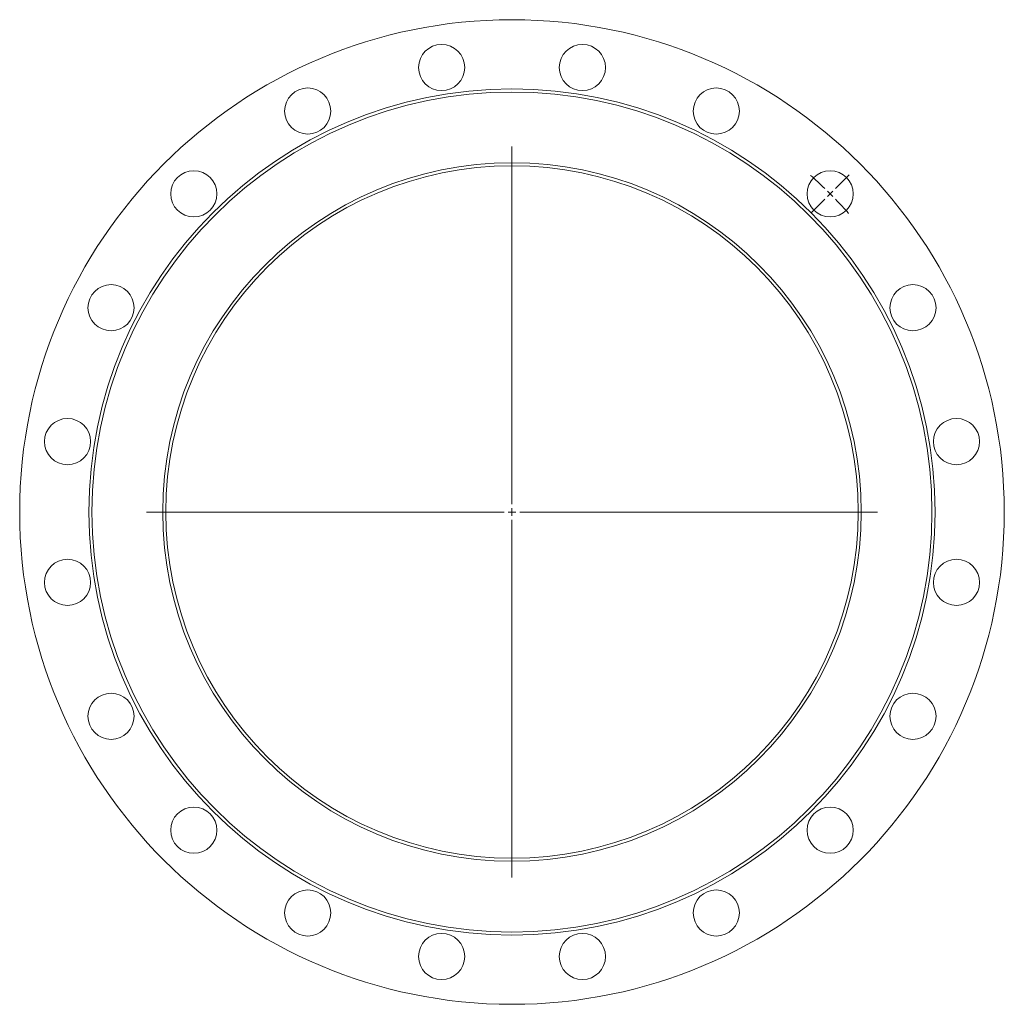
# Model space of a CAD drawing. Header units: millimetres. Extents: x -117 to 523, y -170 to 470.
import ezdxf

# ---------------------------------------------------------------- set-up
doc = ezdxf.new("R2010")
doc.units = ezdxf.units.MM

# ---------------------------------------------------------------- blocks, each defined once
blk = doc.blocks.new('SW_CENTERMARKSYMBOL_0')
at = {"color": 0, "linetype": 'Continuous', "lineweight": 0}
for p, q in [((0, 5), (0, 237.5)), ((210.36, 210.36), (219.2, 219.2)), ((206.83, 206.83), (205.06, 205.06)), ((206.83, 206.83), (208.6, 208.6)), ((203.29, 203.29), (194.45, 194.45)), ((-5, 0), (-237.5, 0)), ((0, 0), (-2.5, 0)), ((0, 0), (0, 2.5)), ((0, 0), (0, -2.5)), ((0, 0), (2.5, 0)), ((5, 0), (237.5, 0)), ((0, -5), (0, -237.5))]:
    blk.add_line(p, q, dxfattribs=at)
for start, end in [(45.97942, 48.42795), (45, 45.48971), (44.51029, 45), (41.57205, 44.02058)]:
    blk.add_arc((0, 0), 292.5, start, end, dxfattribs=at)

msp = doc.modelspace()

# ---------------------------------------------------------------- linework, layer by layer
at = {"color": 7, "linetype": 'Continuous', "lineweight": 15}
for centre, radius in [((202.59, 150.21), 320), ((156.84, 439.11), 15), ((248.35, 439.11), 15), ((202.59, 150.21), 275), ((202.59, 150.21), 273), ((69.8, 410.83), 15), ((335.38, 410.83), 15), ((202.59, 150.21), 227), ((202.59, 150.21), 225), ((-4.24, 357.04), 15), ((409.42, 357.04), 15), ((-58.03, 283.01), 15), ((463.21, 283.01), 15), ((-86.31, 195.97), 15), ((491.49, 195.97), 15), ((-86.31, 104.46), 15), ((491.49, 104.46), 15), ((-58.03, 17.42), 15), ((463.21, 17.42), 15), ((-4.24, -56.62), 15), ((409.42, -56.62), 15), ((69.8, -110.41), 15), ((335.38, -110.41), 15), ((156.84, -138.69), 15), ((248.35, -138.69), 15)]:
    msp.add_circle(centre, radius, dxfattribs=at)

# ---------------------------------------------------------------- block references
at = {"color": 7, "linetype": 'Continuous', "lineweight": 0}
msp.add_blockref('SW_CENTERMARKSYMBOL_0', (202.59, 150.21), dxfattribs=at)

doc.saveas('drawing.dxf')
